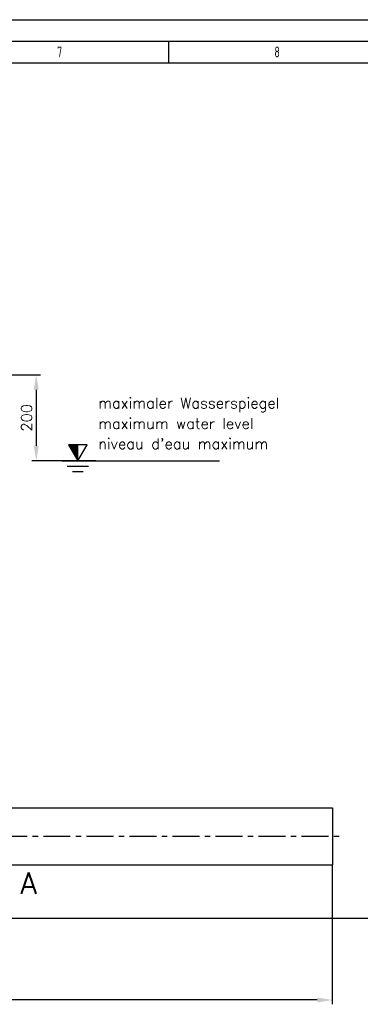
# Model space of a CAD drawing. Header units: millimetres. Extents: x 0 to 5940, y 0 to 4200.
# Tile 46 of 57: x 3124 to 3915, y 1911 to 4200. Entities that reach past the tile are written whole.
import ezdxf

# ---------------------------------------------------------------- set-up
doc = ezdxf.new("R2010")
doc.units = ezdxf.units.MM
doc.header["$LTSCALE"] = 50
doc.linetypes.add('MITTE', pattern=[2, 1.25, -0.25, 0.25, -0.25])
doc.layers.get('0').update_dxf_attribs({"linetype": 'CONTINUOUS'})
doc.layers.get('DEFPOINTS').update_dxf_attribs({"linetype": 'CONTINUOUS'})
for name, color, linetype in [('02-LINIE-035', 2, 'CONTINUOUS'), ('03-LINIE-050', 3, 'CONTINUOUS'), ('05-ACHSE', 1, 'MITTE'), ('06-MASSE1', 1, 'CONTINUOUS'), ('10-TEXT-025', 1, 'CONTINUOUS'), ('12-TEXT-050', 3, 'CONTINUOUS'), ('KSB-BLATTRAND', 2, 'CONTINUOUS')]:
    doc.layers.add(name, color=color, linetype=linetype)
doc.styles.add('ACA_NORM', font='ROMANS.SHX')
doc.styles.get("Standard").update_dxf_attribs({"font": 'ISOCP.SHX'})
doc.dimstyles.new('1-10', dxfattribs={"dimscale": 10, "dimtxt": 2.5, "dimasz": 3.5, "dimexe": 1, "dimexo": 0, "dimgap": 1, "dimtad": 1, "dimdec": 0, "dimzin": 0, "dimtxsty": 'ACA_NORM', "dimcen": 0, "dimadec": 0, "dimazin": 0, "dimtfac": 2.4, "dimtdec": 0, "dimtmove": 0, "dimatfit": 3, "dimfxl": 1, "dimtolj": 1, "dimtzin": 0, "dimarcsym": 0})

# ---------------------------------------------------------------- blocks, each defined once
blk = doc.blocks.new('*D16')
at = {"layer": '06-MASSE1', "color": 0, "lineweight": -2}
for p, q in [((2076.8, 2430.6), (2076.8, 1911.2)), ((3850.3, 2235.3), (3850.3, 1911.2)), ((3815.3, 1921.2), (2111.8, 1921.2))]:
    blk.add_line(p, q, dxfattribs=at)
at = {"layer": '06-MASSE1', "color": 0}
for points in [[(2111.8, 1927), (2111.8, 1915.3), (2076.8, 1921.2)], [(3815.3, 1927), (3815.3, 1915.3), (3850.3, 1921.2)]]:
    blk.add_solid(points, dxfattribs=at)
at = {"layer": 'DEFPOINTS', "color": 0}
for p in [(2076.8, 2430.6), (3850.3, 2235.3), (2076.8, 1921.2)]:
    blk.add_point(p, dxfattribs=at)
at = {"layer": '06-MASSE1', "color": 0, "insert": (2963.6, 1943.7), "char_height": 25, "attachment_point": 5, "style": 'ACA_NORM'}
blk.add_mtext('\\A1;1775', dxfattribs=at)
blk = doc.blocks.new('Rahmen_A2')
at = {"color": 1, "ltscale": 150}
for p, q in [((0, 420), (594, 420)), ((10, 410), (584, 410))]:
    blk.add_line(p, q, dxfattribs=at)
at = {"layer": 'KSB-BLATTRAND'}
for p, q in [((5, 415), (589, 415)), ((347, 410), (347, 415))]:
    blk.add_line(p, q, dxfattribs=at)
at = {"layer": 'KSB-BLATTRAND', "width": 0.75}
for s, p in [('7', (321.0625, 411.25)), ('8', (371.5625, 411.25))]:
    blk.add_text(s, height=2.5, dxfattribs=at).set_placement(p)
blk = doc.blocks.new('*D21')
at = {"layer": '06-MASSE1', "color": 0, "lineweight": -2}
for p, q in [((3002.3, 3374.6), (3172.2, 3374.6)), ((3162.2, 3339.6), (3162.2, 3209.6)), ((3300.5, 3174.6), (3152.2, 3174.6))]:
    blk.add_line(p, q, dxfattribs=at)
at = {"layer": '06-MASSE1', "color": 0}
for points in [[(3156.3, 3339.6), (3168, 3339.6), (3162.2, 3374.6)], [(3156.3, 3209.6), (3168, 3209.6), (3162.2, 3174.6)]]:
    blk.add_solid(points, dxfattribs=at)
at = {"layer": 'DEFPOINTS', "color": 0}
for p in [(3002.3, 3374.6), (3162.2, 3174.6), (3300.5, 3174.6)]:
    blk.add_point(p, dxfattribs=at)
at = {"layer": '06-MASSE1', "color": 0, "insert": (3139.7, 3274.6), "char_height": 25, "attachment_point": 5, "rotation": 90, "style": 'ACA_NORM'}
blk.add_mtext('\\A1;200', dxfattribs=at)

msp = doc.modelspace()

# ---------------------------------------------------------------- linework, layer by layer
at = {"layer": '02-LINIE-035'}
for p, q in [((3065.34, 2368.26), (3850.34, 2368.26)), ((3850.34, 2368.26), (3850.34, 2235.26)), ((3065.34, 2235.26), (3850.34, 2235.26))]:
    msp.add_line(p, q, dxfattribs=at)
at = {"layer": '03-LINIE-050'}
msp.add_line((1754.52, 2111.76), (4037.87, 2111.76), dxfattribs=at)
at = {"layer": '05-ACHSE'}
msp.add_line((2078.85, 2301.76), (3870.65, 2301.76), dxfattribs=at)
at = {"layer": '10-TEXT-025'}
for p, q in [((3237.37, 3211.75), (3258.81, 3174.62)), ((3258.81, 3211.75), (3237.37, 3211.75)), ((3238.13, 3210.43), (3239.44, 3211.75)), ((3238.94, 3209.03), (3241.65, 3211.75)), ((3239.75, 3207.63), (3243.86, 3211.75)), ((3240.55, 3206.23), (3246.07, 3211.75)), ((3241.36, 3204.83), (3248.28, 3211.75)), ((3242.17, 3203.43), (3250.49, 3211.75)), ((3242.98, 3202.03), (3252.7, 3211.75)), ((3243.79, 3200.63), (3254.91, 3211.75)), ((3244.6, 3199.23), (3257.12, 3211.75)), ((3245.41, 3197.83), (3258.81, 3211.22)), ((3246.22, 3196.43), (3258.81, 3209.01)), ((3247.03, 3195.02), (3258.81, 3206.8)), ((3247.83, 3193.62), (3258.81, 3204.59)), ((3258.81, 3174.62), (3280.24, 3211.75)), ((3280.24, 3211.75), (3258.81, 3211.75)), ((3258.81, 3174.62), (3258.81, 3211.75)), ((3248.64, 3192.22), (3258.81, 3202.39)), ((3249.45, 3190.82), (3258.81, 3200.18)), ((3250.26, 3189.42), (3258.81, 3197.97)), ((3251.07, 3188.02), (3258.81, 3195.76)), ((3251.88, 3186.62), (3258.81, 3193.55)), ((3252.69, 3185.22), (3258.81, 3191.34)), ((3253.5, 3183.82), (3258.81, 3189.13)), ((3254.3, 3182.42), (3258.81, 3186.92)), ((3255.11, 3181.02), (3258.81, 3184.71)), ((3255.92, 3179.61), (3258.81, 3182.5)), ((3221.31, 3174.62), (3588, 3174.62)), ((3233.81, 3162.12), (3283.81, 3162.12)), ((3256.73, 3178.21), (3258.81, 3180.29)), ((3257.54, 3176.81), (3258.81, 3178.08)), ((3258.35, 3175.41), (3258.81, 3175.87)), ((3246.31, 3149.62), (3271.31, 3149.62))]:
    msp.add_line(p, q, dxfattribs=at)

# ---------------------------------------------------------------- block references
at = {"layer": 'KSB-BLATTRAND', "xscale": 10, "yscale": 10, "zscale": 10}
msp.add_blockref('Rahmen_A2', (0, 0), dxfattribs=at)

# ---------------------------------------------------------------- texts
at = {"layer": '10-TEXT-025', "style": 'ACA_NORM'}
for s, p in [('maximaler Wasserspiegel', (3306.09, 3296.31)), ('maximum water level', (3306.09, 3248.88)), ("niveau d'eau maximum", (3306.09, 3201.68))]:
    msp.add_text(s, height=25, dxfattribs=at).set_placement(p)
at = {"layer": '12-TEXT-050', "style": 'ACA_NORM'}
msp.add_text('A', height=50, dxfattribs=at).set_placement((3124.73, 2167.74))

# ---------------------------------------------------------------- dimensions: what is measured, and where the dimension line sits
at = {"layer": '06-MASSE1'}
dim = msp.add_linear_dim(base=(3162.16, 3174.62), p1=(3002.3, 3374.62), p2=(3300.46, 3174.62), angle=90, dimstyle='1-10', dxfattribs=at)
dim.commit()
dim.dimension.update_dxf_attribs({"geometry": '*D21', "text_midpoint": (3139.66, 3274.62)})
dim = msp.add_linear_dim(base=(2076.83, 1921.18), p1=(3850.34, 2235.26), p2=(2076.83, 2430.59), dimstyle='1-10', override={"dimrnd": 5}, dxfattribs=at)
dim.commit()
dim.dimension.update_dxf_attribs({"geometry": '*D16', "text_midpoint": (2963.59, 1943.68)})

doc.saveas('drawing.dxf')
